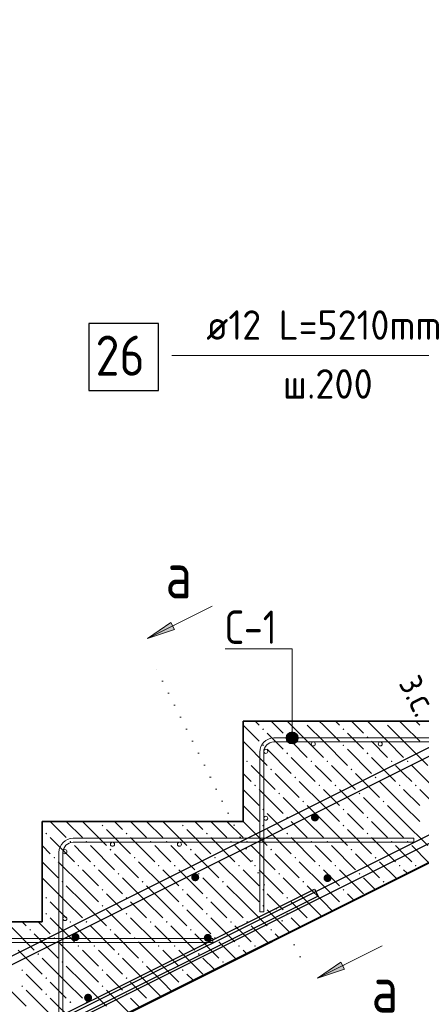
# Model space of a CAD drawing. Header units: millimetres. Extents: x 0 to 21000, y -5 to 14850.
# Tile 11 of 28: x 7283 to 8783, y 8295 to 11975. Entities that reach past the tile are written whole.
import ezdxf

# ---------------------------------------------------------------- set-up
doc = ezdxf.new("R2010")
doc.units = ezdxf.units.MM
doc.linetypes.add('______9', pattern=[50, 0, -50])
doc.layers.add('ЖБ Лестница', color=7, linetype='Continuous', lineweight=25, true_color=0xe0e0ff)
for name, color, linetype, lineweight in [('Лестница', 7, 'Continuous', 25), ('Обрамление П-обр. равн.', 7, 'Continuous', 25), ('Обрамление проемов стержнями', 7, 'Continuous', 25), ('Общий01', 7, 'Continuous', 13), ('Позиционная метка линия выноска', 7, 'Continuous', 13), ('Размерная линия_ общее', 7, 'Continuous', 13), ('Текст_ общее', 7, 'Continuous', 25), ('Фоновоя арматура Х1', 7, 'Continuous', 25)]:
    doc.layers.add(name, color=color, linetype=linetype, lineweight=lineweight)
doc.styles.add('ISOCPEUR', font='txt')

msp = doc.modelspace()

# ---------------------------------------------------------------- hatches: boundary and pattern name
at = {"layer": 'ЖБ Лестница', "linetype": 'Continuous', "lineweight": 18, "transparency": 33554687}
for points in [[(8338.6, 9352.8), (8345.1, 9352.8), (8341.8, 9349.6)], [(8638.6, 9352.8), (8645.1, 9352.8), (8641.8, 9349.6)], [(8188.6, 9322.8), (8191.8, 9326.1), (8195.1, 9322.8), (8191.8, 9319.6)], [(8488.6, 9322.8), (8491.8, 9326.1), (8495.1, 9322.8), (8491.8, 9319.6)], [(8278.6, 9292.8), (8281.8, 9296.1), (8285.1, 9292.8), (8281.8, 9289.6)], [(8578.6, 9292.8), (8581.8, 9296.1), (8585.1, 9292.8), (8581.8, 9289.6)], [(8188.6, 9262.8), (8191.8, 9266.1), (8195.1, 9262.8), (8191.8, 9259.6)], [(8488.6, 9262.8), (8491.8, 9266.1), (8495.1, 9262.8), (8491.8, 9259.6)], [(8128.6, 9202.8), (8131.8, 9206.1), (8135.1, 9202.8), (8131.8, 9199.6)], [(8278.6, 9232.8), (8281.8, 9236.1), (8285.1, 9232.8), (8281.8, 9229.6)], [(8368.6, 9202.8), (8371.8, 9206.1), (8375.1, 9202.8), (8371.8, 9199.6)], [(8428.6, 9202.8), (8431.8, 9206.1), (8435.1, 9202.8), (8431.8, 9199.6)], [(8578.6, 9232.8), (8581.8, 9236.1), (8585.1, 9232.8), (8581.8, 9229.6)], [(8668.6, 9202.8), (8671.8, 9206.1), (8675.1, 9202.8), (8671.8, 9199.6)], [(8728.6, 9202.8), (8731.8, 9206.1), (8735.1, 9202.8), (8731.8, 9199.6)], [(8218.6, 9172.8), (8221.8, 9176.1), (8225.1, 9172.8), (8221.8, 9169.6)], [(8518.6, 9172.8), (8521.8, 9176.1), (8525.1, 9172.8), (8521.8, 9169.6)], [(8308.6, 9142.8), (8311.8, 9146.1), (8315.1, 9142.8), (8311.8, 9139.6)], [(8608.6, 9142.8), (8611.8, 9146.1), (8615.1, 9142.8), (8611.8, 9139.6)], [(8158.6, 9112.8), (8161.8, 9116.1), (8165.1, 9112.8), (8161.8, 9109.6)], [(8398.6, 9112.8), (8401.8, 9116.1), (8405.1, 9112.8), (8401.8, 9109.6)], [(8458.6, 9112.8), (8461.8, 9116.1), (8465.1, 9112.8), (8461.8, 9109.6)], [(8698.6, 9112.8), (8701.8, 9116.1), (8705.1, 9112.8), (8701.8, 9109.6)], [(8758.6, 9112.8), (8761.8, 9116.1), (8765.1, 9112.8), (8761.8, 9109.6)], [(8248.6, 9082.8), (8251.8, 9086.1), (8255.1, 9082.8), (8251.8, 9079.6)], [(8338.6, 9052.8), (8341.8, 9056.1), (8345.1, 9052.8), (8341.8, 9049.6)], [(8548.6, 9082.8), (8551.8, 9086.1), (8555.1, 9082.8), (8551.8, 9079.6)], [(8638.6, 9052.8), (8641.8, 9056.1), (8645.1, 9052.8), (8641.8, 9049.6)], [(8188.6, 9022.8), (8191.8, 9026.1), (8195.1, 9022.8), (8191.8, 9019.6)], [(8488.6, 9022.8), (8491.8, 9026.1), (8495.1, 9022.8), (8491.8, 9019.6)], [(8278.6, 8992.8), (8281.8, 8996.1), (8285.1, 8992.8), (8281.8, 8989.6)], [(8578.6, 8992.8), (8581.8, 8996.1), (8585.1, 8992.8), (8581.8, 8989.6)], [(7588.6, 8962.8), (7591.8, 8966.1), (7595.1, 8962.8), (7591.8, 8959.6)], [(7888.6, 8962.8), (7891.8, 8966.1), (7895.1, 8962.8), (7891.8, 8959.6)], [(8188.6, 8962.8), (8191.8, 8966.1), (8195.1, 8962.8), (8191.8, 8959.6)], [(8488.6, 8962.8), (8491.8, 8966.1), (8495.1, 8962.8), (8491.8, 8959.6)], [(7378.6, 8932.8), (7381.8, 8936.1), (7385.1, 8932.8), (7381.8, 8929.6)], [(7468.6, 8902.8), (7471.8, 8906.1), (7475.1, 8902.8), (7471.8, 8899.6)], [(7528.6, 8902.8), (7531.8, 8906.1), (7535.1, 8902.8), (7531.8, 8899.6)], [(7678.6, 8932.8), (7681.8, 8936.1), (7685.1, 8932.8), (7681.8, 8929.6)], [(7768.6, 8902.8), (7771.8, 8906.1), (7775.1, 8902.8), (7771.8, 8899.6)], [(7828.6, 8902.8), (7831.8, 8906.1), (7835.1, 8902.8), (7831.8, 8899.6)], [(7978.6, 8932.8), (7981.8, 8936.1), (7985.1, 8932.8), (7981.8, 8929.6)], [(8068.6, 8902.8), (8071.8, 8906.1), (8075.1, 8902.8), (8071.8, 8899.6)], [(8128.6, 8902.8), (8131.8, 8906.1), (8135.1, 8902.8), (8131.8, 8899.6)], [(8278.6, 8932.8), (8281.8, 8936.1), (8285.1, 8932.8), (8281.8, 8929.6)], [(8368.6, 8902.8), (8371.8, 8906.1), (8375.1, 8902.8), (8371.8, 8899.6)], [(8428.6, 8902.8), (8431.8, 8906.1), (8435.1, 8902.8), (8431.8, 8899.6)], [(8578.6, 8932.8), (8581.8, 8936.1), (8585.1, 8932.8), (8581.8, 8929.6)], [(8668.6, 8902.8), (8671.8, 8906.1), (8675.1, 8902.8), (8671.8, 8899.6)], [(8728.6, 8902.8), (8731.8, 8906.1), (8735.1, 8902.8), (8731.8, 8899.6)], [(7618.6, 8872.8), (7621.8, 8876.1), (7625.1, 8872.8), (7621.8, 8869.6)], [(7918.6, 8872.8), (7921.8, 8876.1), (7925.1, 8872.8), (7921.8, 8869.6)], [(8218.6, 8872.8), (8221.8, 8876.1), (8225.1, 8872.8), (8221.8, 8869.6)], [(8518.6, 8872.8), (8521.8, 8876.1), (8525.1, 8872.8), (8521.8, 8869.6)], [(7408.6, 8842.8), (7411.8, 8846.1), (7415.1, 8842.8), (7411.8, 8839.6)], [(7708.6, 8842.8), (7711.8, 8846.1), (7715.1, 8842.8), (7711.8, 8839.6)], [(8008.6, 8842.8), (8011.8, 8846.1), (8015.1, 8842.8), (8011.8, 8839.6)], [(8308.6, 8842.8), (8311.8, 8846.1), (8315.1, 8842.8), (8311.8, 8839.6)], [(8608.6, 8842.8), (8611.8, 8846.1), (8615.1, 8842.8), (8611.8, 8839.6)], [(7498.6, 8812.8), (7501.8, 8816.1), (7505.1, 8812.8), (7501.8, 8809.6)], [(7558.6, 8812.8), (7561.8, 8816.1), (7565.1, 8812.8), (7561.8, 8809.6)], [(7798.6, 8812.8), (7801.8, 8816.1), (7805.1, 8812.8), (7801.8, 8809.6)], [(7858.6, 8812.8), (7861.8, 8816.1), (7865.1, 8812.8), (7861.8, 8809.6)], [(8098.6, 8812.8), (8101.8, 8816.1), (8105.1, 8812.8), (8101.8, 8809.6)], [(8158.6, 8812.8), (8161.8, 8816.1), (8165.1, 8812.8), (8161.8, 8809.6)], [(8398.6, 8812.8), (8401.8, 8816.1), (8405.1, 8812.8), (8401.8, 8809.6)], [(8458.6, 8812.8), (8461.8, 8816.1), (8465.1, 8812.8), (8461.8, 8809.6)], [(8698.6, 8812.8), (8701.8, 8816.1), (8705.1, 8812.8), (8701.8, 8809.6)], [(8758.6, 8812.8), (8761.8, 8816.1), (8765.1, 8812.8), (8761.8, 8809.6)], [(7648.6, 8782.8), (7651.8, 8786.1), (7655.1, 8782.8), (7651.8, 8779.6)], [(7948.6, 8782.8), (7951.8, 8786.1), (7955.1, 8782.8), (7951.8, 8779.6)], [(8248.6, 8782.8), (8251.8, 8786.1), (8255.1, 8782.8), (8251.8, 8779.6)], [(8548.6, 8782.8), (8551.8, 8786.1), (8555.1, 8782.8), (8551.8, 8779.6)], [(7438.6, 8752.8), (7441.8, 8756.1), (7445.1, 8752.8), (7441.8, 8749.6)], [(7588.6, 8722.8), (7591.8, 8726.1), (7595.1, 8722.8), (7591.8, 8719.6)], [(7738.6, 8752.8), (7741.8, 8756.1), (7745.1, 8752.8), (7741.8, 8749.6)], [(7888.6, 8722.8), (7891.8, 8726.1), (7895.1, 8722.8), (7891.8, 8719.6)], [(8038.6, 8752.8), (8041.8, 8756.1), (8045.1, 8752.8), (8041.8, 8749.6)], [(8188.6, 8722.8), (8191.8, 8726.1), (8195.1, 8722.8), (8191.8, 8719.6)], [(8338.6, 8752.8), (8341.8, 8756.1), (8345.1, 8752.8), (8341.8, 8749.6)], [(8488.6, 8722.8), (8491.8, 8726.1), (8495.1, 8722.8), (8491.8, 8719.6)], [(8638.6, 8752.8), (8641.8, 8756.1), (8645.1, 8752.8), (8641.8, 8749.6)], [(7378.6, 8692.8), (7381.8, 8696.1), (7385.1, 8692.8), (7381.8, 8689.6)], [(7678.6, 8692.8), (7681.8, 8696.1), (7685.1, 8692.8), (7681.8, 8689.6)], [(7978.6, 8692.8), (7981.8, 8696.1), (7985.1, 8692.8), (7981.8, 8689.6)], [(8278.6, 8692.8), (8281.8, 8696.1), (8285.1, 8692.8), (8281.8, 8689.6)], [(7588.6, 8662.8), (7591.8, 8666.1), (7595.1, 8662.8), (7591.8, 8659.6)], [(7888.6, 8662.8), (7891.8, 8666.1), (7895.1, 8662.8), (7891.8, 8659.6)], [(8188.6, 8662.8), (8191.8, 8666.1), (8195.1, 8662.8), (8191.8, 8659.6)], [(8490.3, 8664.6), (8491.8, 8666.1), (8492.3, 8665.6)], [(7378.6, 8632.8), (7381.8, 8636.1), (7385.1, 8632.8), (7381.8, 8629.6)], [(7678.6, 8632.8), (7681.8, 8636.1), (7685.1, 8632.8), (7681.8, 8629.6)], [(7978.6, 8632.8), (7981.8, 8636.1), (7985.1, 8632.8), (7981.8, 8629.6)], [(8278.6, 8632.8), (8281.8, 8636.1), (8285.1, 8632.8), (8281.8, 8629.6)], [(7318.6, 8572.8), (7321.8, 8576.1), (7325.1, 8572.8), (7321.8, 8569.6)], [(7468.6, 8602.8), (7471.8, 8606.1), (7475.1, 8602.8), (7471.8, 8599.6)], [(7528.6, 8602.8), (7531.8, 8606.1), (7535.1, 8602.8), (7531.8, 8599.6)], [(7618.6, 8572.8), (7621.8, 8576.1), (7625.1, 8572.8), (7621.8, 8569.6)], [(7768.6, 8602.8), (7771.8, 8606.1), (7775.1, 8602.8), (7771.8, 8599.6)], [(7828.6, 8602.8), (7831.8, 8606.1), (7835.1, 8602.8), (7831.8, 8599.6)], [(7918.6, 8572.8), (7921.8, 8576.1), (7925.1, 8572.8), (7921.8, 8569.6)], [(8068.6, 8602.8), (8071.8, 8606.1), (8075.1, 8602.8), (8071.8, 8599.6)], [(8128.6, 8602.8), (8131.8, 8606.1), (8135.1, 8602.8), (8131.8, 8599.6)], [(8218.6, 8572.8), (8221.8, 8576.1), (8225.1, 8572.8), (8221.8, 8569.6)], [(8370.3, 8604.6), (8371.8, 8606.1), (8372.3, 8605.6)], [(7408.6, 8542.8), (7411.8, 8546.1), (7415.1, 8542.8), (7411.8, 8539.6)], [(7708.6, 8542.8), (7711.8, 8546.1), (7715.1, 8542.8), (7711.8, 8539.6)], [(8008.6, 8542.8), (8011.8, 8546.1), (8015.1, 8542.8), (8011.8, 8539.6)], [(7498.6, 8512.8), (7501.8, 8516.1), (7505.1, 8512.8), (7501.8, 8509.6)], [(7558.6, 8512.8), (7561.8, 8516.1), (7565.1, 8512.8), (7561.8, 8509.6)], [(7798.6, 8512.8), (7801.8, 8516.1), (7805.1, 8512.8), (7801.8, 8509.6)], [(7858.6, 8512.8), (7861.8, 8516.1), (7865.1, 8512.8), (7861.8, 8509.6)], [(8098.6, 8512.8), (8101.8, 8516.1), (8105.1, 8512.8), (8101.8, 8509.6)], [(8158.6, 8512.8), (8161.8, 8516.1), (8165.1, 8512.8), (8161.8, 8509.6)], [(7348.6, 8482.8), (7351.8, 8486.1), (7355.1, 8482.8), (7351.8, 8479.6)], [(7648.6, 8482.8), (7651.8, 8486.1), (7655.1, 8482.8), (7651.8, 8479.6)], [(7948.6, 8482.8), (7951.8, 8486.1), (7955.1, 8482.8), (7951.8, 8479.6)], [(7438.6, 8452.8), (7441.8, 8456.1), (7445.1, 8452.8), (7441.8, 8449.6)], [(7738.6, 8452.8), (7741.8, 8456.1), (7745.1, 8452.8), (7741.8, 8449.6)], [(8038.6, 8452.8), (8041.8, 8456.1), (8045.1, 8452.8), (8041.8, 8449.6)], [(7288.6, 8422.8), (7291.8, 8426.1), (7295.1, 8422.8), (7291.8, 8419.6)], [(7378.6, 8392.8), (7381.8, 8396.1), (7385.1, 8392.8), (7381.8, 8389.6)], [(7588.6, 8422.8), (7591.8, 8426.1), (7595.1, 8422.8), (7591.8, 8419.6)], [(7678.6, 8392.8), (7681.8, 8396.1), (7685.1, 8392.8), (7681.8, 8389.6)], [(7888.6, 8422.8), (7891.8, 8426.1), (7895.1, 8422.8), (7891.8, 8419.6)], [(7288.6, 8362.8), (7291.8, 8366.1), (7295.1, 8362.8), (7291.8, 8359.6)], [(7588.6, 8362.8), (7591.8, 8366.1), (7595.1, 8362.8), (7591.8, 8359.6)], [(7890.3, 8364.6), (7891.8, 8366.1), (7892.3, 8365.6)], [(7378.6, 8332.8), (7381.8, 8336.1), (7385.1, 8332.8), (7381.8, 8329.6)], [(7678.6, 8332.8), (7681.8, 8336.1), (7685.1, 8332.8), (7681.8, 8329.6)], [(7468.6, 8302.8), (7471.8, 8306.1), (7475.1, 8302.8), (7471.8, 8299.6)], [(7528.6, 8302.8), (7531.8, 8306.1), (7535.1, 8302.8), (7531.8, 8299.6)], [(7770.3, 8304.6), (7771.8, 8306.1), (7772.3, 8305.6)]]:
    msp.add_hatch(color=7, dxfattribs=at).paths.add_polyline_path(points, flags=16)
at = {"layer": 'Общий01', "linetype": 'Continuous', "lineweight": 13, "transparency": 33554687}
for points in [[(7860.6, 9695.5), (7760, 9661.9), (7847.2, 9722.3)], [(8495.5, 8425.8), (8394.9, 8392.3), (8482.1, 8452.6)]]:
    msp.add_hatch(color=7, dxfattribs=at).paths.add_polyline_path(points, flags=16)
at = {"layer": 'Позиционная метка линия выноска', "linetype": 'Continuous', "lineweight": 13, "transparency": 33554687}
for points in [[(8289.2, 9309.7), (8311.7, 9309.7), (8300.5, 9312.8)], [(8319.8, 9301.6), (8281.1, 9301.6), (8278, 9290.3)], [(8319.8, 9301.6), (8278, 9290.3), (8323, 9290.3)], [(8323, 9290.3), (8278, 9290.3), (8281.1, 9279.1)], [(8311.7, 9309.7), (8289.2, 9309.7), (8281.1, 9301.6)], [(8311.7, 9309.7), (8281.1, 9301.6), (8319.8, 9301.6)], [(8323, 9290.3), (8281.1, 9279.1), (8319.8, 9279.1)], [(8319.8, 9279.1), (8281.1, 9279.1), (8289.2, 9271)], [(8319.8, 9279.1), (8289.2, 9271), (8311.7, 9271)], [(8311.7, 9271), (8289.2, 9271), (8300.5, 9267.8)]]:
    msp.add_hatch(color=7, dxfattribs=at).paths.add_polyline_path(points)
at = {"layer": 'Фоновоя арматура Х1', "linetype": 'Continuous', "lineweight": 35, "transparency": 33554687}
for points in [[(8400.5, 8993.2), (8399.4, 8999), (8396.1, 9003.8), (8391.3, 9007.1), (8385.5, 9008.2), (8379.8, 9007.1), (8374.9, 9003.8), (8371.7, 8999), (8370.5, 8993.2), (8371.7, 8987.5), (8374.9, 8982.6), (8379.8, 8979.4), (8385.5, 8978.2), (8391.3, 8979.4), (8396.1, 8982.6), (8399.4, 8987.5)], [(7953.3, 8769.6), (7952.2, 8775.3), (7948.9, 8780.2), (7944.1, 8783.5), (7938.3, 8784.6), (7932.6, 8783.5), (7927.7, 8780.2), (7924.5, 8775.3), (7923.3, 8769.6), (7924.5, 8763.9), (7927.7, 8759), (7932.6, 8755.7), (7938.3, 8754.6), (7944.1, 8755.7), (7948.9, 8759), (7952.2, 8763.9)], [(8447.5, 8766.7), (8446.4, 8772.5), (8443.1, 8777.3), (8438.3, 8780.6), (8432.5, 8781.7), (8426.8, 8780.6), (8421.9, 8777.3), (8418.7, 8772.5), (8417.5, 8766.7), (8418.7, 8761), (8421.9, 8756.1), (8426.8, 8752.9), (8432.5, 8751.7), (8438.3, 8752.9), (8443.1, 8756.1), (8446.4, 8761)], [(7506.1, 8546), (7505, 8551.7), (7501.7, 8556.6), (7496.8, 8559.9), (7491.1, 8561), (7485.4, 8559.9), (7480.5, 8556.6), (7477.2, 8551.7), (7476.1, 8546), (7477.2, 8540.3), (7480.5, 8535.4), (7485.4, 8532.1), (7491.1, 8531), (7496.8, 8532.1), (7501.7, 8535.4), (7505, 8540.3)], [(8000.3, 8543.1), (7999.2, 8548.8), (7995.9, 8553.7), (7991.1, 8557), (7985.3, 8558.1), (7979.6, 8557), (7974.7, 8553.7), (7971.5, 8548.8), (7970.3, 8543.1), (7971.5, 8537.4), (7974.7, 8532.5), (7979.6, 8529.3), (7985.3, 8528.1), (7991.1, 8529.3), (7995.9, 8532.5), (7999.2, 8537.4)], [(7553.1, 8319.5), (7552, 8325.2), (7548.7, 8330.1), (7543.9, 8333.4), (7538.1, 8334.5), (7532.4, 8333.4), (7527.5, 8330.1), (7524.3, 8325.2), (7523.1, 8319.5), (7524.3, 8313.8), (7527.5, 8308.9), (7532.4, 8305.6), (7538.1, 8304.5), (7543.9, 8305.6), (7548.7, 8308.9), (7552, 8313.8)]]:
    msp.add_hatch(color=7, dxfattribs=at).paths.add_polyline_path(points)

# ---------------------------------------------------------------- linework, layer by layer
at = {"color": 7, "linetype": 'Continuous', "lineweight": 25, "transparency": 33554687}
for points in [[(2344.3, 7822.4), (6581.4, 7822.4), (6585.6, 7822.6), (6589.7, 7823), (6593.8, 7823.6), (6597.8, 7824.4), (6601.7, 7825.5), (6605.7, 7826.8), (6609.5, 7828.2), (6613.3, 7830), (14877.6, 11962.1)], [(14263.2, 11947.6), (6002, 7817), (5996.9, 7814.7), (5991.5, 7812.6), (5986, 7810.8), (5980.5, 7809.4), (5974.9, 7808.2), (5969.2, 7807.3), (5963.5, 7806.8), (5957.9, 7806.6), (4725.1, 7806.6), (4725.1, 7836.6), (5957.2, 7836.6), (5961.4, 7836.7), (5965.5, 7837.1), (5969.6, 7837.7), (5973.6, 7838.6), (5977.6, 7839.6), (5981.5, 7840.9), (5985.3, 7842.4), (5989.2, 7844.1), (14250.3, 11974.7)], [(14890.4, 11935), (6626.2, 7802.9), (6621.1, 7800.5), (6615.7, 7798.5), (6610.2, 7796.7), (6604.7, 7795.2), (6599.1, 7794.1), (6593.4, 7793.2), (6587.6, 7792.7), (6582, 7792.4), (2344.3, 7792.4), (2344.3, 7822.4)], [(7541, 10589.2), (7801, 10589.2), (7801, 10839.2), (7541, 10839.2), (7541, 10589.2)]]:
    msp.add_lwpolyline(points, dxfattribs=at)
at = {"layer": 'ЖБ Лестница', "color": 7, "linetype": 'Continuous', "lineweight": 35, "transparency": 33554687}
for p, q in [((6616.8, 7727.8), (14316.8, 11577.8)), ((8116.8, 9352.8), (8116.8, 8977.8)), ((8866.8, 9352.8), (8116.8, 9352.8)), ((7366.8, 8977.8), (7366.8, 8602.8)), ((8116.8, 8977.8), (7366.8, 8977.8)), ((7366.8, 8602.8), (6616.8, 8602.8))]:
    msp.add_line(p, q, dxfattribs=at)
at = {"layer": 'ЖБ Лестница', "color": 9, "linetype": 'Continuous', "lineweight": 18, "true_color": 0xc7c7c7, "transparency": 33554687}
for p, q in [((8161.8, 9352.8), (8176.8, 9337.8)), ((8221.8, 9352.8), (8266.8, 9307.8)), ((8356.8, 9277.8), (8281.8, 9352.8)), ((8416.8, 9337.8), (8401.8, 9352.8)), ((8461.8, 9352.8), (8476.8, 9337.8)), ((8521.8, 9352.8), (8566.8, 9307.8)), ((8656.8, 9277.8), (8581.8, 9352.8)), ((8716.8, 9337.8), (8701.8, 9352.8)), ((8761.8, 9352.8), (8776.8, 9337.8)), ((8116.8, 9337.8), (8116.8, 9337.8)), ((8116.8, 9337.8), (8176.8, 9277.8)), ((8356.8, 9337.8), (8416.8, 9277.8)), ((8416.8, 9337.8), (8476.8, 9277.8)), ((8656.8, 9337.8), (8716.8, 9277.8)), ((8716.8, 9337.8), (8776.8, 9277.8)), ((8116.8, 9277.8), (8206.8, 9187.8)), ((8116.8, 9277.8), (8116.8, 9277.8)), ((8236.8, 9277.8), (8206.8, 9307.8)), ((8266.8, 9247.8), (8236.8, 9277.8)), ((8296.8, 9277.8), (8356.8, 9217.8)), ((8356.8, 9277.8), (8416.8, 9217.8)), ((8416.8, 9277.8), (8506.8, 9187.8)), ((8536.8, 9277.8), (8506.8, 9307.8)), ((8566.8, 9247.8), (8536.8, 9277.8)), ((8596.8, 9277.8), (8656.8, 9217.8)), ((8656.8, 9277.8), (8716.8, 9217.8)), ((8716.8, 9277.8), (8806.8, 9187.8)), ((8206.8, 9247.8), (8296.8, 9157.8)), ((8506.8, 9247.8), (8596.8, 9157.8)), ((8116.8, 9217.8), (8116.8, 9217.8)), ((8296.8, 9217.8), (8386.8, 9127.8)), ((8596.8, 9217.8), (8686.8, 9127.8)), ((8146.8, 9187.8), (8236.8, 9097.8)), ((8416.8, 9157.8), (8386.8, 9187.8)), ((8446.8, 9187.8), (8536.8, 9097.8)), ((8716.8, 9157.8), (8686.8, 9187.8)), ((8746.8, 9187.8), (8836.8, 9097.8)), ((8146.8, 9127.8), (8116.8, 9157.8)), ((8116.8, 9157.8), (8116.8, 9157.8)), ((8236.8, 9157.8), (8326.8, 9067.8)), ((8416.8, 9037.8), (8326.8, 9127.8)), ((8446.8, 9127.8), (8416.8, 9157.8)), ((8536.8, 9157.8), (8626.8, 9067.8)), ((8716.8, 9037.8), (8626.8, 9127.8)), ((8746.8, 9127.8), (8716.8, 9157.8)), ((8116.8, 9097.8), (8176.8, 9037.8)), ((8176.8, 9097.8), (8266.8, 9007.8)), ((8416.8, 9097.8), (8476.8, 9037.8)), ((8476.8, 9097.8), (8566.8, 9007.8)), ((8716.8, 9097.8), (8776.8, 9037.8)), ((8776.8, 9097.8), (8866.8, 9007.8)), ((8356.8, 8977.8), (8266.8, 9067.8)), ((8656.8, 8977.8), (8566.8, 9067.8)), ((8116.8, 9037.8), (8116.8, 9037.8)), ((8116.8, 9037.8), (8176.8, 8977.8)), ((8356.8, 9037.8), (8416.8, 8977.8)), ((8416.8, 9037.8), (8476.8, 8977.8)), ((8656.8, 9037.8), (8716.8, 8977.8)), ((8716.8, 9037.8), (8776.8, 8977.8)), ((8236.8, 8977.8), (8206.8, 9007.8)), ((8536.8, 8977.8), (8506.8, 9007.8)), ((7366.8, 8947.8), (7366.8, 8947.8)), ((7396.8, 8977.8), (7456.8, 8917.8)), ((7456.8, 8977.8), (7516.8, 8917.8)), ((7516.8, 8977.8), (7606.8, 8887.8)), ((7606.8, 8947.8), (7696.8, 8857.8)), ((7666.8, 8947.8), (7636.8, 8977.8)), ((7696.8, 8977.8), (7756.8, 8917.8)), ((7756.8, 8977.8), (7816.8, 8917.8)), ((7816.8, 8977.8), (7906.8, 8887.8)), ((7876.8, 8977.8), (7876.8, 8977.8)), ((7906.8, 8947.8), (7996.8, 8857.8)), ((7936.8, 8977.8), (7936.8, 8977.8)), ((7966.8, 8947.8), (7936.8, 8977.8)), ((7996.8, 8977.8), (8056.8, 8917.8)), ((8056.8, 8977.8), (8056.8, 8977.8)), ((8056.8, 8977.8), (8116.8, 8917.8)), ((8116.8, 8977.8), (8116.8, 8977.8)), ((8206.8, 8947.8), (8296.8, 8857.8)), ((8266.8, 8947.8), (8236.8, 8977.8)), ((8296.8, 8977.8), (8356.8, 8917.8)), ((8356.8, 8977.8), (8416.8, 8917.8)), ((8416.8, 8977.8), (8506.8, 8887.8)), ((8506.8, 8947.8), (8596.8, 8857.8)), ((8566.8, 8947.8), (8536.8, 8977.8)), ((8596.8, 8977.8), (8656.8, 8917.8)), ((8656.8, 8977.8), (8716.8, 8917.8)), ((8716.8, 8977.8), (8806.8, 8887.8)), ((7396.8, 8917.8), (7486.8, 8827.8)), ((7696.8, 8917.8), (7786.8, 8827.8)), ((7996.8, 8917.8), (8086.8, 8827.8)), ((8296.8, 8917.8), (8386.8, 8827.8)), ((8596.8, 8917.8), (8686.8, 8827.8)), ((7366.8, 8887.8), (7396.8, 8857.8)), ((7516.8, 8857.8), (7486.8, 8887.8)), ((7546.8, 8887.8), (7636.8, 8797.8)), ((7816.8, 8857.8), (7786.8, 8887.8)), ((7846.8, 8887.8), (7936.8, 8797.8)), ((8116.8, 8857.8), (8086.8, 8887.8)), ((8146.8, 8887.8), (8236.8, 8797.8)), ((8416.8, 8857.8), (8386.8, 8887.8)), ((8446.8, 8887.8), (8536.8, 8797.8)), ((8716.8, 8857.8), (8686.8, 8887.8)), ((8746.8, 8887.8), (8810.2, 8824.5)), ((7546.8, 8827.8), (7516.8, 8857.8)), ((7636.8, 8857.8), (7726.8, 8767.8)), ((7846.8, 8827.8), (7816.8, 8857.8)), ((7936.8, 8857.8), (8026.8, 8767.8)), ((8146.8, 8827.8), (8116.8, 8857.8)), ((8236.8, 8857.8), (8326.8, 8767.8)), ((8446.8, 8827.8), (8416.8, 8857.8)), ((8536.8, 8857.8), (8626.8, 8767.8)), ((8746.8, 8827.8), (8716.8, 8857.8)), ((7366.8, 8827.8), (7426.8, 8767.8)), ((7516.8, 8737.8), (7426.8, 8827.8)), ((7516.8, 8797.8), (7576.8, 8737.8)), ((7576.8, 8797.8), (7666.8, 8707.8)), ((7816.8, 8737.8), (7726.8, 8827.8)), ((7816.8, 8797.8), (7876.8, 8737.8)), ((7876.8, 8797.8), (7966.8, 8707.8)), ((8116.8, 8737.8), (8026.8, 8827.8)), ((8116.8, 8797.8), (8176.8, 8737.8)), ((8176.8, 8797.8), (8266.8, 8707.8)), ((8416.8, 8737.8), (8326.8, 8827.8)), ((8416.8, 8797.8), (8476.8, 8737.8)), ((8476.8, 8797.8), (8566.8, 8707.8)), ((8690.2, 8764.5), (8626.8, 8827.8)), ((8716.8, 8797.8), (8730.2, 8784.5)), ((7456.8, 8677.8), (7366.8, 8767.8)), ((7756.8, 8677.8), (7666.8, 8767.8)), ((8056.8, 8677.8), (7966.8, 8767.8)), ((8356.8, 8677.8), (8266.8, 8767.8)), ((8610.2, 8724.5), (8566.8, 8767.8)), ((7456.8, 8737.8), (7516.8, 8677.8)), ((7516.8, 8737.8), (7576.8, 8677.8)), ((7756.8, 8737.8), (7816.8, 8677.8)), ((7816.8, 8737.8), (7876.8, 8677.8)), ((8056.8, 8737.8), (8116.8, 8677.8)), ((8116.8, 8737.8), (8176.8, 8677.8)), ((8356.8, 8737.8), (8416.8, 8677.8)), ((8416.8, 8737.8), (8476.8, 8677.8)), ((7366.8, 8707.8), (7366.8, 8707.8)), ((7636.8, 8677.8), (7606.8, 8707.8)), ((7936.8, 8677.8), (7906.8, 8707.8)), ((8236.8, 8677.8), (8206.8, 8707.8)), ((8530.2, 8684.5), (8506.8, 8707.8)), ((7366.8, 8647.8), (7366.8, 8647.8)), ((7396.8, 8677.8), (7456.8, 8617.8)), ((7456.8, 8677.8), (7516.8, 8617.8)), ((7516.8, 8677.8), (7606.8, 8587.8)), ((7606.8, 8647.8), (7696.8, 8557.8)), ((7666.8, 8647.8), (7636.8, 8677.8)), ((7696.8, 8677.8), (7756.8, 8617.8)), ((7756.8, 8677.8), (7816.8, 8617.8)), ((7816.8, 8677.8), (7906.8, 8587.8)), ((7906.8, 8647.8), (7996.8, 8557.8)), ((7966.8, 8647.8), (7936.8, 8677.8)), ((7996.8, 8677.8), (8056.8, 8617.8)), ((8056.8, 8677.8), (8116.8, 8617.8)), ((8116.8, 8677.8), (8206.8, 8587.8)), ((8206.8, 8647.8), (8290.2, 8564.5)), ((8266.8, 8647.8), (8236.8, 8677.8)), ((8296.8, 8677.8), (8356.8, 8617.8)), ((8356.8, 8677.8), (8410.2, 8624.5)), ((8416.8, 8677.8), (8450.2, 8644.5)), ((7396.8, 8617.8), (7486.8, 8527.8)), ((7696.8, 8617.8), (7786.8, 8527.8)), ((7996.8, 8617.8), (8086.8, 8527.8)), ((8296.8, 8617.8), (8330.2, 8584.5)), ((7246.8, 8587.8), (7336.8, 8497.8)), ((7291.8, 8602.8), (7306.8, 8587.8)), ((7351.8, 8602.8), (7396.8, 8557.8)), ((7516.8, 8557.8), (7486.8, 8587.8)), ((7546.8, 8587.8), (7636.8, 8497.8)), ((7816.8, 8557.8), (7786.8, 8587.8)), ((7846.8, 8587.8), (7936.8, 8497.8)), ((8116.8, 8557.8), (8086.8, 8587.8)), ((8146.8, 8587.8), (8210.2, 8524.5)), ((7336.8, 8557.8), (7426.8, 8467.8)), ((7546.8, 8527.8), (7516.8, 8557.8)), ((7636.8, 8557.8), (7726.8, 8467.8)), ((7846.8, 8527.8), (7816.8, 8557.8)), ((7936.8, 8557.8), (8026.8, 8467.8)), ((8146.8, 8527.8), (8116.8, 8557.8)), ((8236.8, 8557.8), (8250.2, 8544.5)), ((7516.8, 8437.8), (7426.8, 8527.8)), ((7816.8, 8437.8), (7726.8, 8527.8)), ((8090.2, 8464.5), (8026.8, 8527.8)), ((7276.8, 8497.8), (7366.8, 8407.8)), ((7456.8, 8377.8), (7366.8, 8467.8)), ((7516.8, 8497.8), (7576.8, 8437.8)), ((7576.8, 8497.8), (7666.8, 8407.8)), ((7756.8, 8377.8), (7666.8, 8467.8)), ((7816.8, 8497.8), (7876.8, 8437.8)), ((7876.8, 8497.8), (7966.8, 8407.8)), ((8010.2, 8424.5), (7966.8, 8467.8)), ((8116.8, 8497.8), (8130.2, 8484.5)), ((7456.8, 8437.8), (7516.8, 8377.8)), ((7516.8, 8437.8), (7576.8, 8377.8)), ((7756.8, 8437.8), (7816.8, 8377.8)), ((7816.8, 8437.8), (7876.8, 8377.8)), ((7336.8, 8377.8), (7306.8, 8407.8)), ((7636.8, 8377.8), (7606.8, 8407.8)), ((7930.2, 8384.5), (7906.8, 8407.8)), ((7216.8, 8377.8), (7306.8, 8287.8)), ((7366.8, 8347.8), (7336.8, 8377.8)), ((7396.8, 8377.8), (7456.8, 8317.8)), ((7456.8, 8377.8), (7516.8, 8317.8)), ((7516.8, 8377.8), (7606.8, 8287.8)), ((7666.8, 8347.8), (7636.8, 8377.8)), ((7696.8, 8377.8), (7756.8, 8317.8)), ((7756.8, 8377.8), (7810.2, 8324.5)), ((7816.8, 8377.8), (7850.2, 8344.5)), ((7306.8, 8347.8), (7396.8, 8257.8)), ((7396.8, 8317.8), (7486.8, 8227.8)), ((7606.8, 8347.8), (7690.2, 8264.5)), ((7696.8, 8317.8), (7730.2, 8284.5))]:
    msp.add_line(p, q, dxfattribs=at)
msp.add_lwpolyline([(8116.8, 8977.8), (8116.8, 8977.8), (8206.8, 8887.8)], dxfattribs=at)
at = {"layer": 'Лестница', "color": 7, "linetype": 'Continuous', "lineweight": 25, "transparency": 33554687}
for p, q in [((6623.1, 7727.8), (14323, 11577.8)), ((8116.8, 9352.8), (8116.8, 8977.8)), ((8866.8, 9352.8), (8116.8, 9352.8)), ((7366.8, 8977.8), (7366.8, 8602.8)), ((8116.8, 8977.8), (7366.8, 8977.8)), ((7366.8, 8602.8), (6616.8, 8602.8))]:
    msp.add_line(p, q, dxfattribs=at)
at = {"layer": 'Обрамление П-обр. равн.', "color": 38, "linetype": 'Continuous', "lineweight": 25, "true_color": 0x5f1e0f, "transparency": 33554687}
msp.add_lwpolyline([(2341.8, 8165.3), (7246.4, 8165.3), (7250.6, 8165.5), (7254.7, 8165.9), (7258.8, 8166.5), (7262.8, 8167.3), (7266.7, 8168.4), (7270.7, 8169.6), (7274.5, 8171.1), (7278.3, 8172.8), (8384.1, 8725.7), (8397.5, 8698.9), (7291.2, 8145.7), (7286.1, 8143.4), (7280.7, 8141.4), (7275.2, 8139.6), (7269.7, 8138.1), (7264.1, 8136.9), (7258.4, 8136.1), (7252.6, 8135.5), (7247, 8135.3), (2341.8, 8135.3), (2341.8, 8165.3)], dxfattribs=at)
at = {"layer": 'Обрамление проемов стержнями', "color": 7, "linetype": 'Continuous', "lineweight": 13, "transparency": 33554687}
for p, q in [((8231.8, 9290.3), (9504.3, 9290.3)), ((8231.8, 9275.3), (9504.3, 9275.3)), ((8179.3, 9237.8), (8179.3, 8640.3)), ((8194.3, 9237.8), (8194.3, 8640.3)), ((7481.8, 8915.3), (8754.3, 8915.3)), ((8754.3, 8900.3), (8754.3, 8915.3)), ((7481.8, 8900.3), (8754.3, 8900.3)), ((7429.3, 8862.8), (7429.3, 8265.3)), ((7444.3, 8862.8), (7444.3, 8265.3)), ((8194.3, 8640.3), (8179.3, 8640.3)), ((6731.8, 8540.3), (8004.3, 8540.3)), ((8004.3, 8525.3), (8004.3, 8540.3)), ((6731.8, 8525.3), (8004.3, 8525.3))]:
    msp.add_line(p, q, dxfattribs=at)
at = {"layer": 'Обрамление проемов стержнями', "color": 7, "linetype": 'Continuous', "lineweight": 18, "transparency": 33554687}
for centre in [(8379.3, 9267.8), (8629.3, 9267.8), (8201.8, 9240.3), (8201.8, 8990.3), (7451.8, 8865.3), (7629.3, 8892.8), (7879.3, 8892.8), (7451.8, 8615.3)]:
    msp.add_circle(centre, 7.5, dxfattribs=at)
at = {"layer": 'Обрамление проемов стержнями', "color": 7, "linetype": 'Continuous', "lineweight": 13, "transparency": 33554687}
for centre, radius in [((8231.8, 9237.8), 52.5), ((8231.8, 9237.8), 37.5), ((7481.8, 8862.8), 52.5), ((7481.8, 8862.8), 37.5)]:
    msp.add_arc(centre, radius, 90, 180, dxfattribs=at)
at = {"layer": 'Общий01', "color": 7, "linetype": 'Continuous', "lineweight": 13, "transparency": 33554687}
for p, q in [((7760, 9661.9), (8001.5, 9782.7)), ((7760, 9661.9), (7847.2, 9722.3)), ((7847.2, 9722.3), (7860.6, 9695.5)), ((7860.6, 9695.5), (7760, 9661.9)), ((7853.9, 9708.9), (7860.6, 9712.2)), ((7760, 9661.9), (7760, 9661.9)), ((7760, 9661.9), (7760, 9661.9)), ((7760, 9661.9), (7760, 9661.9)), ((8394.9, 8392.3), (8636.3, 8513)), ((8394.9, 8392.3), (8482.1, 8452.6)), ((8482.1, 8452.6), (8495.5, 8425.8)), ((8488.8, 8439.2), (8495.5, 8442.6)), ((8495.5, 8425.8), (8394.9, 8392.3)), ((8394.9, 8392.3), (8394.9, 8392.3)), ((8394.9, 8392.3), (8394.9, 8392.3)), ((8394.9, 8392.3), (8394.9, 8392.3))]:
    msp.add_line(p, q, dxfattribs=at)
at = {"layer": 'Общий01', "color": 7, "linetype": '______9', "lineweight": 13, "transparency": 33554687}
msp.add_line((8330.8, 8472), (7775, 9583.6), dxfattribs=at)
at = {"layer": 'Позиционная метка линия выноска', "color": 7, "linetype": 'Continuous', "lineweight": 13, "transparency": 33554687}
for p, q in [((8300.5, 9312.8), (8300.5, 9312.8)), ((8278, 9290.3), (8278, 9290.3)), ((8323, 9290.3), (8323, 9290.3)), ((8300.5, 9267.8), (8300.5, 9267.8))]:
    msp.add_line(p, q, dxfattribs=at)
for points in [[(7850.6, 10719.7), (10675.6, 10719.7), (10675.6, 10170.6)], [(8050.5, 9623), (8300.5, 9623), (8300.5, 9290.3)]]:
    msp.add_lwpolyline(points, dxfattribs=at)
msp.add_circle((8300.5, 9290.3), 22.5, dxfattribs=at)

# ---------------------------------------------------------------- texts
at = {"color": 7, "linetype": 'Continuous', "lineweight": 13, "transparency": 33554687, "attachment_point": 7, "style": 'ISOCPEUR'}
for s, insert, char_height, width in [('\\W0.94;ø12 L=5210mm ', (7979.5, 10778.4), 110, 1052.191), ('\\W0.87;26', (7566, 10644.2), 150, 275.406), ('\\W0.95;ш.200 ', (8265.5, 10558.4), 110, 481.068)]:
    msp.add_mtext(s, dxfattribs=dict(at, insert=insert, char_height=char_height, width=width))
at = {"layer": 'Общий01', "color": 7, "linetype": 'Continuous', "lineweight": 35, "transparency": 33554687, "char_height": 175, "attachment_point": 7, "style": 'ISOCPEUR'}
for insert, width in [((7827.4, 9811.9), 209.898), ((8597.2, 8264), 209.903)]:
    msp.add_mtext('\\W0.80;а', dxfattribs=dict(at, insert=insert, width=width))
at = {"layer": 'Размерная линия_ общее', "color": 7, "linetype": 'Continuous', "lineweight": 18, "transparency": 33554687, "insert": (8696.3, 9495.4), "char_height": 100, "width": 229.974, "attachment_point": 7, "rotation": 296.5651, "style": 'ISOCPEUR'}
msp.add_mtext('\\W0.90;з.с.', dxfattribs=at)
at = {"layer": 'Текст_ общее', "color": 7, "linetype": 'Continuous', "lineweight": 25, "transparency": 33554687, "insert": (8050.5, 9641.7), "char_height": 125, "width": 288.956, "attachment_point": 7, "style": 'ISOCPEUR'}
msp.add_mtext('\\W0.83;С-1', dxfattribs=at)

doc.saveas('drawing.dxf')
